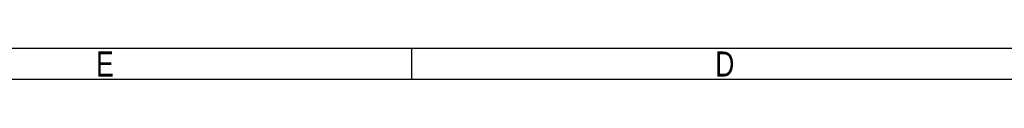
# Model space of a CAD drawing. Header units: millimetres. Extents: x 135 to 18293, y 251 to 4061.
# Tile 6 of 13: x 385.2 to 503.12, y 251.31 to 255.06. Entities that reach past the tile are written whole.
import ezdxf

# ---------------------------------------------------------------- set-up
doc = ezdxf.new("R2010")
doc.units = ezdxf.units.MM
doc.layers.add('Frame 圖框', color=7, linetype='Continuous')
doc.styles.add('TEXTSTYLE_1', font='txt')

msp = doc.modelspace()

# ---------------------------------------------------------------- linework, layer by layer
at = {"layer": 'Frame 圖框'}
for p, q in [((138.83, 255.06), (725.55, 255.06)), ((432.18, 251.31), (432.18, 255.06)), ((729.3, 251.31), (135.07, 251.31))]:
    msp.add_line(p, q, dxfattribs=at)

# ---------------------------------------------------------------- texts
at = {"layer": 'Frame 圖框', "style": 'TEXTSTYLE_1', "width": 0.785714}
for s, p in [('E', (394.35, 251.68)), ('D', (468.51, 251.68))]:
    msp.add_text(s, height=3, dxfattribs=at).set_placement(p)

doc.saveas('drawing.dxf')
